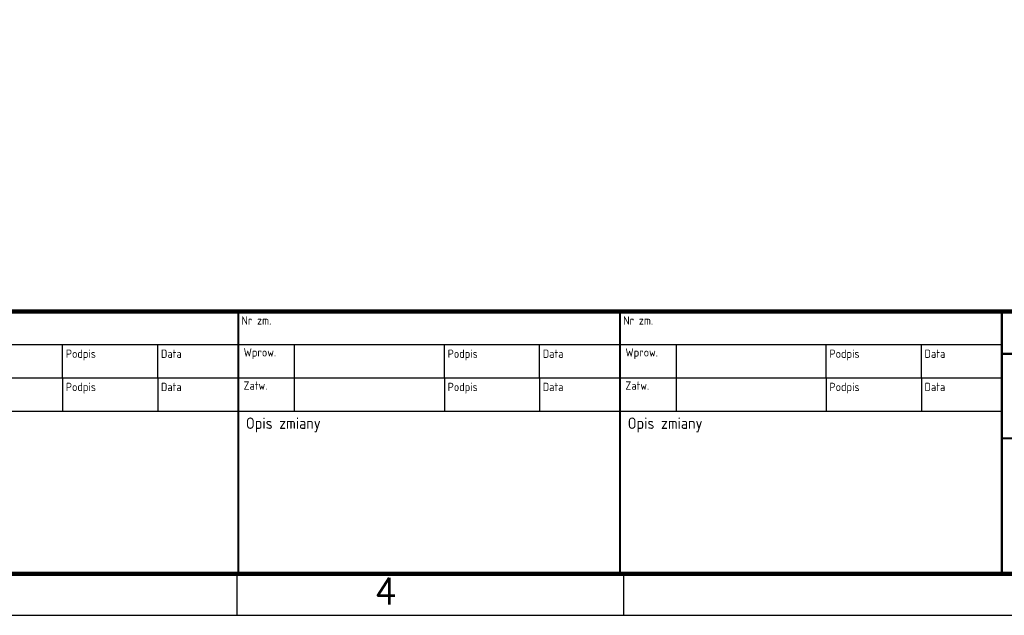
# Model space of a CAD drawing. Header units: millimetres. Extents: x 472 to 1299, y 510 to 798.
# Tile 44 of 69: x 1006 to 1124, y 511 to 582. Entities that reach past the tile are written whole.
import ezdxf
from ezdxf.enums import TextEntityAlignment as Align

# ---------------------------------------------------------------- set-up
doc = ezdxf.new("R2010")
doc.units = ezdxf.units.MM
doc.header["$LTSCALE"] = 4
doc.layers.add('Ramka', color=7, linetype='Continuous')
doc.styles.add('ADESK1', font='romans', dxfattribs={"bigfont": 'bigfont'})
doc.styles.add('ROMAND', font='romand')
doc.styles.get("Standard").update_dxf_attribs({"font": 'ISOCP.SHX'})

# ---------------------------------------------------------------- blocks, each defined once
blk = doc.blocks.new('A3-grafiko')
for p, q in [((97.69, 32.6), (235.69, 32.6)), ((122.53, 28.6), (122.53, 32.6)), ((133.99, 28.6), (133.99, 32.6)), ((150.48, 28.6), (150.48, 32.6)), ((168.53, 28.6), (168.53, 32.6)), ((179.99, 28.6), (179.99, 32.6)), ((196.48, 28.6), (196.48, 32.6)), ((214.53, 28.6), (214.53, 32.6)), ((225.99, 28.6), (225.99, 32.6)), ((97.69, 28.6), (235.69, 28.6)), ((122.53, 28.6), (122.53, 24.6)), ((133.99, 28.6), (133.99, 24.6)), ((150.48, 24.6), (150.48, 28.6)), ((168.53, 28.6), (168.53, 24.6)), ((179.99, 28.6), (179.99, 24.6)), ((196.48, 24.6), (196.48, 28.6)), ((214.53, 28.6), (214.53, 24.6)), ((225.99, 28.6), (225.99, 24.6)), ((97.69, 24.6), (235.69, 24.6))]:
    blk.add_line(p, q)
at = {"color": 5}
for p, q in [((143.5, 5), (143.5, 0)), ((143.5, 5), (143.5, 0.53)), ((190.09, 5), (190.09, 0))]:
    blk.add_line(p, q, dxfattribs=at)
at = {"color": 5, "linetype": 'Continuous'}
blk.add_lwpolyline([(0, 0), (410, 0), (410, 287), (0, 287)], close=True, dxfattribs=at)
at = {"const_width": 0.51}
blk.add_lwpolyline([(24, 5), (410, 5), (410, 36.6), (24, 36.6)], close=True, dxfattribs=at)
at = {"const_width": 0.255}
for points in [[(143.69, 36.6), (143.69, 5)], [(189.69, 36.6), (189.69, 5)], [(235.69, 36.6), (235.69, 5)], [(235.69, 31.5), (317.24, 31.5)], [(235.69, 21.31), (317.24, 21.31)]]:
    blk.add_lwpolyline(points, dxfattribs=at)
for s, height, p in [('Nr zm.', 1, (144.07, 35.01)), ('Nr zm.', 1, (190.07, 35.01)), ('Podpis', 1, (122.92, 31.01)), ('Wprow.', 1, (144.33, 31.17)), ('Podpis', 1, (168.92, 31.01)), ('Wprow.', 1, (190.33, 31.17)), ('Podpis', 1, (214.92, 31.01)), ('Data', 1, (134.37, 31.01)), ('Data', 1, (180.37, 31.01)), ('Data', 1, (226.37, 31.01)), ('Podpis', 1, (122.92, 27.01)), ('Data', 1, (134.37, 27.01)), ('Zatw.', 1, (144.33, 27.17)), ('Podpis', 1, (168.92, 27.01)), ('Data', 1, (180.37, 27.01)), ('Zatw.', 1, (190.33, 27.17)), ('Podpis', 1, (214.92, 27.01)), ('Data', 1, (226.37, 27.01)), ('Opis zmiany', 1.3762, (144.61, 22.45)), ('Opis zmiany', 1.3762, (190.61, 22.45))]:
    blk.add_text(s, height=height).set_placement(p)
at = {"color": 5, "style": 'ADESK1'}
blk.add_text('4', height=3.2, dxfattribs=at).set_placement((161.46, 1.31), align=Align.CENTER)
at = {"color": 250, "style": 'ROMAND', "width": 0.9}
for tag, p, height in [('OPRACOWAŁ', (37.1, 33.56), 2), ('BRANŻA', (290.24, 33.04), 2.24), ('DATA1', (83.57, 32.98), 2), ('ZMIANA1', (109.38, 33.46), 2), ('ZMIANA2', (155.38, 33.46), 2), ('ZMIANA3', (201.38, 33.46), 2), ('RODZAJ_DOK', (249.47, 33.04), 2.24), ('OZN_DOK1', (326.14, 32.25), 2.24), ('NAZWA_ZAKŁADU', (375.8, 32.73), 2.24), ('SPRAWDZIŁ', (37.1, 29.56), 2), ('DATA2', (83.57, 28.98), 2), ('ZM1_WPROW', (104.85, 29.7), 2), ('DATA', (136.06, 29.29), 2), ('ZM2_WPROW', (150.85, 29.7), 2), ('DATA', (182.06, 29.29), 2), ('ZM3_WPROW', (196.85, 29.7), 2), ('DATA', (228.06, 29.29), 2), ('OZN_DOK2', (326.14, 28.41), 2.24), ('NAZWA_OBIEKTU', (375.8, 28.31), 2.24), ('ZATWIERDZIŁ', (37.1, 25.56), 2), ('ZM1_ZATW', (104.85, 25.7), 2), ('DATA', (136.06, 25.29), 2), ('ZM2_ZATW', (150.85, 25.7), 2), ('DATA', (182.06, 25.29), 2), ('ZM3_ZATW', (196.85, 25.7), 2), ('DATA', (228.06, 25.29), 2), ('DATA3', (83.57, 24.98), 2), ('NAZWA_PRAC', (337.12, 22.56), 2.24), ('OPIS_ZM_1', (98.41, 19.26), 1.5), ('OPIS_ZM_2', (144.41, 19.26), 1.5), ('OPIS_ZM_3', (190.41, 19.26), 1.5), ('OPIS_ZM_1', (98.41, 16.76), 1.5), ('OPIS_ZM_2', (144.41, 16.76), 1.5), ('OPIS_ZM_3', (190.41, 16.76), 1.5), ('144', (401.64, 16), 2.24), ('1:1', (368.28, 15.07), 2.24), ('1', (392.03, 15.36), 2.24), ('OPIS_ZM_1', (98.41, 14.26), 1.5), ('OPIS_ZM_2', (144.41, 14.26), 1.5), ('OPIS_ZM_3', (190.41, 14.26), 1.5), ('00', (381.56, 12.67), 2.24), ('A3', (368.28, 6.92), 2.24), ('APLIKACJA', (392.03, 7.2), 2)]:
    blk.add_attdef(tag, p, '', height=height, dxfattribs=at)
at = {"color": 1, "style": 'ROMAND'}
for tag, p, height, width in [('TYTUL_1', (249.41, 28.34), 2.24, 0.9), ('TYTUL_2', (249.41, 25.22), 2.24, 0.9), ('TYTUL_3', (249.41, 22.18), 2.24, 0.9), ('PLIK', (37.72, 6.22), 1.8, 0.8)]:
    blk.add_attdef(tag, p, '', height=height, dxfattribs=dict(at, width=width))
blk.add_attdef('NUMER_RYS', text='', height=2.34, dxfattribs=at).set_placement((403.57, 22.95), align=Align.RIGHT)
at = {"color": 250, "style": 'ROMAND', "width": 0.9, "flags": 2}
for tag, p in [('ZAMAWIAJĄCY', (36.8, 20.95)), ('NR_UMOWY', (36.8, 15.67)), ('NAZWA_PROJEKTU', (36.8, 10.73))]:
    blk.add_attdef(tag, p, '', height=2.24, dxfattribs=at)
at = {"color": 1, "style": 'ROMAND', "width": 0.9}
blk.add_attdef('NR_DOK', text='', height=2.55, dxfattribs=at).set_placement((341.16, 12.86), align=Align.CENTER)

msp = doc.modelspace()

# ---------------------------------------------------------------- block references
at = {"layer": 'Ramka'}
msp.add_blockref('A3-grafiko', (888.38, 510.71), dxfattribs=at)

doc.saveas('drawing.dxf')
